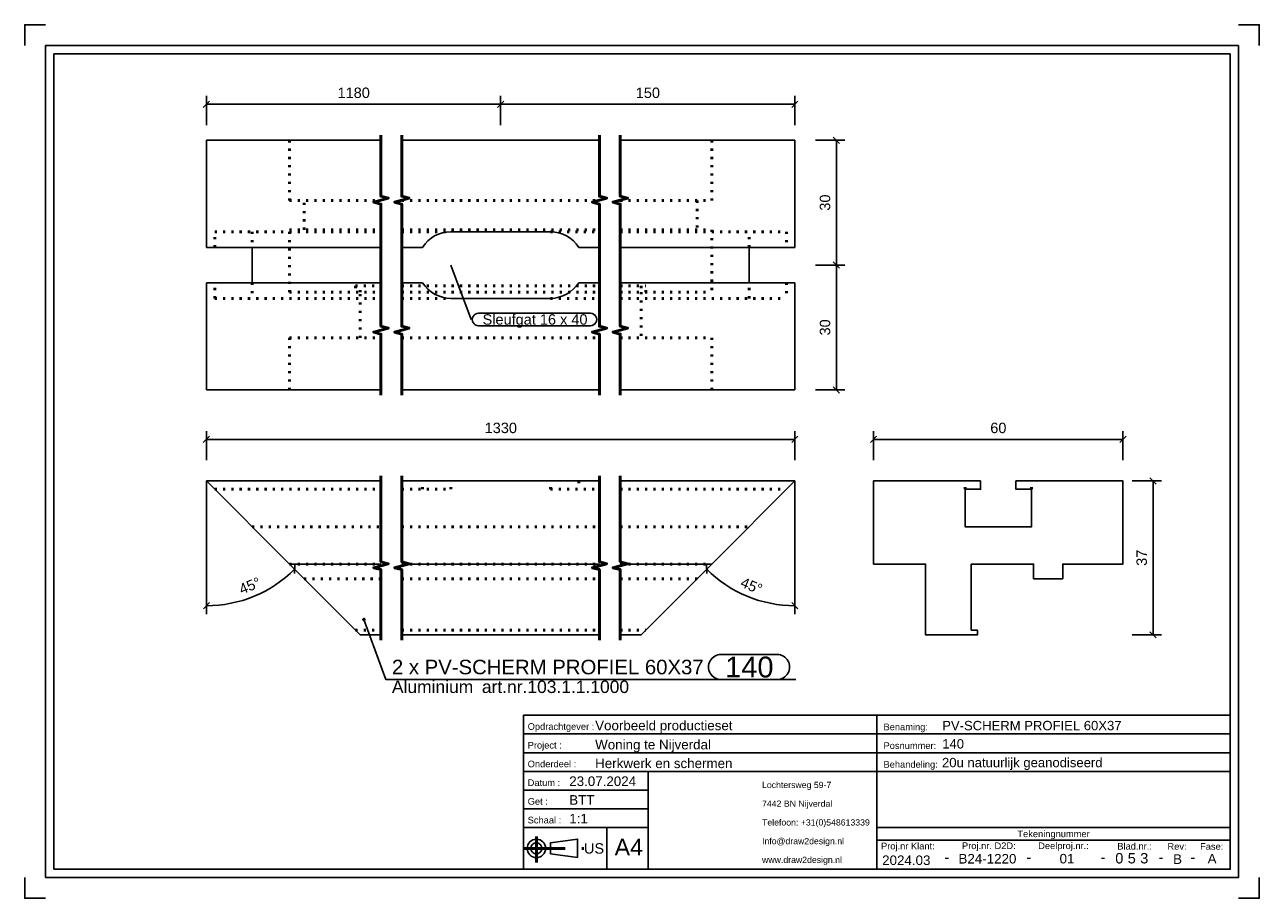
# Model space of a CAD drawing. Header units: millimetres. Extents: x 171 to 468, y -329 to -119.
import ezdxf
from ezdxf.enums import TextEntityAlignment as Align

# ---------------------------------------------------------------- set-up
doc = ezdxf.new("R2010")
doc.units = ezdxf.units.MM
doc.linetypes.add('DOT', pattern=[2, 0.5, -1.5])
doc.linetypes.add('STRICHPUNKT2', pattern=[18.5, 10, -4, 0.5, -4])
doc.layers.get('0').update_dxf_attribs({"linetype": 'CONTINUOUS'})
for name, color, linetype in [('DIM49', 4, 'CONTINUOUS'), ('TXT_ALL', 7, 'CONTINUOUS'), ('TXT_DIM49', 2, 'CONTINUOUS'), ('TXT_YELLOW', 2, 'CONTINUOUS')]:
    doc.layers.add(name, color=color, linetype=linetype)
doc.layers.add('LE_ALL', color=7, linetype='CONTINUOUS', lineweight=50)
doc.styles.add('ARIAL', font='arial.ttf')

# ---------------------------------------------------------------- blocks, each defined once
blk = doc.blocks.new('TFIELD_00005', base_point=(348.85, -319.94))
at = {"layer": 'TXT_YELLOW', "style": 'ARIAL'}
for s, p in [('Lochtersweg 59-7', (348.85, -301.94)), ('7442 BN Nijverdal', (348.85, -306.44)), ('Telefoon: +31(0)548613339', (348.85, -310.94)), ('Info@draw2design.nl', (348.85, -315.44)), ('www.draw2design.nl', (348.85, -319.94))]:
    blk.add_text(s, height=1.5, dxfattribs=at).set_placement(p, align=Align.MIDDLE_LEFT)
blk = doc.blocks.new('FLEX_00004', base_point=(361.66, -322.19))
blk.add_blockref('TFIELD_00005', (348.85, -319.94))
blk = doc.blocks.new('D2D_00003', base_point=(321.72, -320.33))
blk.add_blockref('FLEX_00004', (361.66, -322.19))
blk = doc.blocks.new('TFIELD_00007', base_point=(313.38, -316.88))
at = {"layer": 'TXT_YELLOW', "style": 'ARIAL'}
blk.add_text('A4', height=4, dxfattribs=at).set_placement((313.38, -316.88), align=Align.MIDDLE_LEFT)
blk = doc.blocks.new('FLEX_00006', base_point=(316.76, -316.88))
blk.add_blockref('TFIELD_00007', (313.38, -316.88))
blk = doc.blocks.new('TFIELD_00013', base_point=(306, -317.19))
at = {"layer": 'TXT_YELLOW', "style": 'ARIAL'}
blk.add_text('US', height=2.5, dxfattribs=at).set_placement((306, -317.19), align=Align.MIDDLE_LEFT)
blk = doc.blocks.new('FLEX_00012', base_point=(306, -317.19))
blk.add_blockref('TFIELD_00013', (306, -317.19))
blk = doc.blocks.new('US_00011', base_point=(295.91, -317.19))
blk.add_line((297.93, -318.52), (304.49, -319.41))
blk.add_lwpolyline([(297.93, -318.52), (297.93, -315.85), (304.49, -314.96), (304.49, -319.41)])
for radius in [2.22, 1.33]:
    blk.add_circle((294.57, -317.19), radius)
at = {"layer": 'LE_ALL', "color": 1, "linetype": 'STRICHPUNKT2'}
for p, q in [((294.57, -314.37), (294.57, -320.59)), ((291.47, -317.19), (306.34, -317.19))]:
    blk.add_line(p, q, dxfattribs=at)
blk.add_blockref('FLEX_00012', (306, -317.19))
blk = doc.blocks.new('SCHRIFE_00015', base_point=(302.47, -302.19))
for p, q in [((291.47, -285.19), (376.47, -285.19)), ((291.47, -285.19), (291.47, -322.19)), ((376.47, -285.19), (461.47, -285.19)), ((376.47, -322.19), (376.47, -285.19)), ((461.47, -285.19), (461.47, -322.19)), ((291.47, -289.69), (376.47, -289.69)), ((376.47, -289.69), (461.47, -289.69)), ((291.47, -294.19), (376.47, -294.19)), ((376.47, -294.19), (461.47, -294.19)), ((291.47, -298.69), (461.47, -298.69)), ((321.47, -298.69), (321.47, -322.19)), ((321.47, -303.19), (291.47, -303.19)), ((321.47, -307.69), (291.47, -307.69)), ((321.47, -312.19), (291.47, -312.19)), ((311.47, -312.19), (311.47, -322.19)), ((461.47, -312.19), (376.47, -312.19)), ((461.47, -315.19), (376.47, -315.19)), ((461.47, -322.19), (291.47, -322.19))]:
    blk.add_line(p, q)
at = {"layer": 'TXT_YELLOW', "style": 'ARIAL'}
for s, height, p in [('Voorbeeld productieset', 2.3, (308.7, -288.79)), ('PV-SCHERM PROFIEL 60X37', 2.25, (392.19, -288.79)), ('Woning te Nijverdal', 2.3, (308.7, -293.39)), ('140', 2.25, (392.19, -293.18)), ('Herkwerk en schermen', 2.3, (308.7, -297.89)), ('20u natuurlijk geanodiseerd', 2.25, (392.14, -297.68)), ('23.07.2024', 2.3, (302.47, -302.19)), ('BTT', 2.3, (302.47, -306.69)), ('1:1', 2.3, (302.47, -311.19))]:
    blk.add_text(s, height=height, dxfattribs=at).set_placement(p)
for s, height, p in [('2024.03', 2.3, (383.55, -321.19)), ('-', 2.5, (393.3, -320.53)), ('B24-1220', 2.3, (403.07, -320.83)), ('-', 2.5, (413.04, -320.53)), ('01', 2.3, (422.21, -320.81)), ('-', 2.5, (430.87, -320.53)), ('-', 2.5, (444.81, -320.53)), ('B', 2.3, (448.81, -320.92)), ('-', 2.5, (452.46, -320.53)), ('A', 2.3, (457.11, -320.82))]:
    blk.add_text(s, height=height, dxfattribs=at).set_placement(p, align=Align.CENTER)
blk = doc.blocks.new('TFIELD_00019', base_point=(439.82, -319.56))
at = {"layer": 'TXT_ALL', "style": 'ARIAL'}
blk.add_text('3', height=2.5, dxfattribs=at).set_placement((439.82, -319.56), align=Align.MIDDLE_LEFT)
blk = doc.blocks.new('3_00018')
blk.add_blockref('TFIELD_00019', (439.82, -319.56))
blk = doc.blocks.new('TELLER1_00017')
blk.add_blockref('3_00018', (0, 0))
blk = doc.blocks.new('TFIELD_00022', base_point=(436.82, -319.56))
at = {"layer": 'TXT_ALL', "style": 'ARIAL'}
blk.add_text('5', height=2.5, dxfattribs=at).set_placement((436.82, -319.56), align=Align.MIDDLE_LEFT)
blk = doc.blocks.new('5_00021')
blk.add_blockref('TFIELD_00022', (436.82, -319.56))
blk = doc.blocks.new('TELLER2_00020')
blk.add_blockref('5_00021', (0, 0))
blk = doc.blocks.new('TFIELD_00025', base_point=(433.82, -319.56))
at = {"layer": 'TXT_ALL', "style": 'ARIAL'}
blk.add_text('0', height=2.5, dxfattribs=at).set_placement((433.82, -319.56), align=Align.MIDDLE_LEFT)
blk = doc.blocks.new('0_00024')
blk.add_blockref('TFIELD_00025', (433.82, -319.56))
blk = doc.blocks.new('TELLER3_00023')
blk.add_blockref('0_00024', (0, 0))
blk = doc.blocks.new('NL_00026', base_point=(292.47, -288.69))
at = {"layer": 'TXT_ALL', "color": 1, "style": 'ARIAL'}
blk.add_text('Tekeningnummer', height=1.6, dxfattribs=at).set_placement((418.97, -313.69), align=Align.MIDDLE_CENTER)
at = {"layer": 'TXT_YELLOW', "style": 'ARIAL'}
for s, p in [('Opdrachtgever :', (292.47, -288.69)), ('Benaming:', (378.07, -288.79)), ('Project :', (292.47, -293.19)), ('Posnummer:', (378.07, -293.29)), ('Onderdeel :', (292.47, -297.69)), ('Behandeling:', (378.07, -297.79)), ('Datum :', (292.47, -302.19)), ('Get :', (292.47, -306.69)), ('Schaal :', (292.47, -311.19)), ('Proj.nr Klant:', (377.47, -317.43)), ('Proj.nr. D2D:', (396.95, -317.36)), ('Deelproj.nr.:', (415.28, -317.36)), ('Blad.nr.:', (434.31, -317.47)), ('Rev:', (446.38, -317.52)), ('Fase:', (454.22, -317.52))]:
    blk.add_text(s, height=1.6, dxfattribs=at).set_placement(p)
blk = doc.blocks.new('SCHRIFE_00014')
for name, p in [('SCHRIFE_00015', (302.47, -302.19)), ('NL_00026', (292.47, -288.69)), ('TELLER3_00023', (0, 0)), ('TELLER2_00020', (0, 0)), ('TELLER1_00017', (0, 0))]:
    blk.add_blockref(name, p)
blk = doc.blocks.new('DINA4Q_00002', base_point=(461.47, -126.19))
for p, q in [((463.47, -124.19), (463.47, -324.19)), ((178.47, -322.19), (178.47, -126.19)), ((178.47, -126.19), (461.47, -126.19)), ((176.47, -324.19), (463.47, -324.19))]:
    blk.add_line(p, q)
for points in [[(171.47, -124.19), (171.47, -119.19), (176.47, -119.19)], [(463.47, -119.19), (468.47, -119.19), (468.47, -124.19)], [(176.47, -324.19), (176.47, -124.19), (463.47, -124.19)], [(461.47, -126.19), (461.47, -322.19), (178.47, -322.19)], [(171.47, -324.19), (171.47, -329.19), (176.47, -329.19)], [(463.47, -329.19), (468.47, -329.19), (468.47, -324.19)]]:
    blk.add_lwpolyline(points)
for name, p in [('SCHRIFE_00014', (0, 0)), ('D2D_00003', (321.72, -320.33)), ('US_00011', (295.91, -317.19)), ('FLEX_00006', (316.76, -316.88))]:
    blk.add_blockref(name, p)
blk = doc.blocks.new('_ZBL0054_00001')
blk.add_blockref('DINA4Q_00002', (461.47, -126.19))
blk = doc.blocks.new('_D1', base_point=(246.73, -136.8))
at = {"layer": 'DIM49', "color": 1}
for p, q in [((215.18, -143.3), (215.18, -136.3)), ((285.96, -143.3), (285.96, -136.3)), ((215.93, -137.55), (214.43, -139.05)), ((215.18, -138.3), (285.96, -138.3)), ((285.21, -139.05), (286.71, -137.55))]:
    blk.add_line(p, q, dxfattribs=at)
at = {"layer": 'TXT_DIM49', "style": 'ARIAL'}
blk.add_text('1180', height=2.5, dxfattribs=at).set_placement((246.73, -136.8))
blk = doc.blocks.new('_D2', base_point=(318.47, -136.8))
at = {"layer": 'DIM49', "color": 1}
for p, q in [((285.96, -143.3), (285.96, -136.3)), ((356.74, -143.3), (356.74, -136.3)), ((286.71, -137.55), (285.21, -139.05)), ((285.96, -138.3), (356.74, -138.3)), ((355.99, -139.05), (357.49, -137.55))]:
    blk.add_line(p, q, dxfattribs=at)
at = {"layer": 'TXT_DIM49', "style": 'ARIAL'}
blk.add_text('150', height=2.5, dxfattribs=at).set_placement((318.47, -136.8))
blk = doc.blocks.new('SHAPE_00052', base_point=(273.96, -176.97))
at = {"layer": 'DIM49', "color": 3}
for p, q in [((273.96, -176.97), (278.87, -190.04)), ((280.62, -188.54), (307.57, -188.54)), ((307.57, -191.54), (280.62, -191.54))]:
    blk.add_line(p, q, dxfattribs=at)
for centre, start_param, end_param in [((280.62, -190.04), 1.570796, 4.712389), ((307.57, -190.04), 4.712389, 7.853982)]:
    blk.add_ellipse(centre, major_axis=(1.5, 0), ratio=1, start_param=start_param, end_param=end_param, dxfattribs=at)
at = {"layer": 'TXT_DIM49', "style": 'ARIAL'}
blk.add_text('Sleufgat 16 x 40', height=2.5, dxfattribs=at).set_placement((281.62, -190.04), align=Align.MIDDLE_LEFT)
blk = doc.blocks.new('_D3', base_point=(365.24, -193.89))
at = {"layer": 'DIM49', "color": 1}
for p, q in [((361.74, -176.97), (368.74, -176.97)), ((367.49, -177.72), (365.99, -176.22)), ((366.74, -206.97), (366.74, -176.97)), ((361.74, -206.97), (368.74, -206.97)), ((365.99, -206.22), (367.49, -207.72))]:
    blk.add_line(p, q, dxfattribs=at)
at = {"layer": 'TXT_DIM49', "style": 'ARIAL'}
blk.add_text('30', height=2.5, rotation=90.0002, dxfattribs=at).set_placement((365.24, -193.89))
blk = doc.blocks.new('_D4', base_point=(365.24, -163.89))
at = {"layer": 'DIM49', "color": 1}
for p, q in [((361.74, -146.97), (368.74, -146.97)), ((367.49, -147.72), (365.99, -146.22)), ((366.74, -176.97), (366.74, -146.97)), ((361.74, -176.97), (368.74, -176.97)), ((365.99, -176.22), (367.49, -177.72))]:
    blk.add_line(p, q, dxfattribs=at)
at = {"layer": 'TXT_DIM49', "style": 'ARIAL'}
blk.add_text('30', height=2.5, rotation=90.0002, dxfattribs=at).set_placement((365.24, -163.89))
blk = doc.blocks.new('PV-SCHERM PROFIEL 60X37_00032', base_point=(354.74, -181.22))
for p, q in [((215.18, -146.97), (257.18, -146.97)), ((215.18, -146.97), (215.18, -172.72)), ((262.18, -146.97), (309.74, -146.97)), ((314.74, -146.97), (356.74, -146.97)), ((356.74, -172.72), (356.74, -146.97)), ((215.18, -172.72), (257.18, -172.72)), ((226.18, -172.72), (226.18, -181.22)), ((262.18, -172.72), (267.18, -172.72)), ((304.74, -172.72), (309.74, -172.72)), ((314.74, -172.72), (356.74, -172.72)), ((345.74, -181.22), (345.74, -172.72)), ((215.18, -181.22), (257.18, -181.22)), ((215.18, -181.22), (215.18, -206.97)), ((262.18, -181.22), (267.18, -181.22)), ((304.74, -181.22), (309.74, -181.22)), ((314.74, -181.22), (356.74, -181.22)), ((356.74, -206.97), (356.74, -181.22)), ((297.96, -184.97), (273.96, -184.97)), ((215.18, -206.97), (257.18, -206.97)), ((262.18, -206.97), (309.74, -206.97)), ((314.74, -206.97), (356.74, -206.97))]:
    blk.add_line(p, q)
blk.add_lwpolyline([(267.18, -172.72, -0.258199), (273.96, -168.97), (297.96, -168.97, -0.258199), (304.74, -172.72)], format="xyb")
for centre, start, end in [((273.96, -176.97), -147.91, -90), ((297.96, -176.97), -90, -32.09)]:
    blk.add_arc(centre, 8, start, end)
at = {"layer": 'LE_ALL', "color": 3, "linetype": 'DOT'}
for p, q in [((235.18, -161.47), (235.18, -146.97)), ((336.74, -146.97), (336.74, -161.47)), ((235.18, -161.47), (257.18, -161.47)), ((238.69, -168.47), (238.69, -161.47)), ((262.18, -161.47), (309.74, -161.47)), ((314.74, -161.47), (336.74, -161.47)), ((333.23, -161.47), (333.23, -168.47)), ((217.18, -172.72), (217.18, -168.97)), ((217.18, -168.97), (257.18, -168.97)), ((235.18, -183.48), (235.18, -168.47)), ((235.18, -168.47), (257.18, -168.47)), ((262.18, -168.47), (309.74, -168.47)), ((262.18, -168.97), (273.96, -168.97)), ((297.96, -168.97), (309.74, -168.97)), ((314.74, -168.47), (336.74, -168.47)), ((314.74, -168.97), (354.74, -168.97)), ((336.74, -168.47), (336.74, -183.48)), ((345.74, -172.72), (345.74, -168.97)), ((354.74, -168.97), (354.74, -172.72)), ((217.18, -184.97), (217.18, -181.22)), ((226.18, -181.22), (226.18, -184.97)), ((235.18, -183.48), (257.18, -183.48)), ((251.04, -181.98), (257.18, -181.98)), ((251.04, -181.98), (251.04, -183.48)), ((252.18, -183.48), (252.18, -181.98)), ((252.18, -194.47), (252.18, -183.48)), ((262.18, -181.98), (309.74, -181.98)), ((262.18, -183.48), (309.74, -183.48)), ((314.74, -181.98), (320.88, -181.98)), ((314.74, -183.48), (336.74, -183.48)), ((319.74, -181.98), (319.74, -183.48)), ((319.74, -183.48), (319.74, -194.47)), ((320.88, -183.48), (320.88, -181.98)), ((354.74, -181.22), (354.74, -184.97)), ((217.18, -184.97), (257.18, -184.97)), ((262.18, -184.97), (273.96, -184.97)), ((297.96, -184.97), (309.74, -184.97)), ((314.74, -184.97), (354.74, -184.97)), ((235.18, -206.97), (235.18, -194.47)), ((235.18, -194.47), (257.18, -194.47)), ((262.18, -194.47), (309.74, -194.47)), ((314.74, -194.47), (336.74, -194.47)), ((336.74, -194.47), (336.74, -206.97))]:
    blk.add_line(p, q, dxfattribs=at)
for points in [[(226.18, -168.97), (226.18, -172.72)], [(345.74, -184.97), (345.74, -181.22)]]:
    blk.add_lwpolyline(points, dxfattribs=at)
for name, p in [('_D1', (246.73, -136.8)), ('_D2', (318.47, -136.8)), ('_D4', (365.24, -163.89)), ('SHAPE_00052', (273.96, -176.97)), ('_D3', (365.24, -193.89))]:
    blk.add_blockref(name, p)
blk = doc.blocks.new('PV-SCHERM PROFIEL 60X37_00031')
blk.add_blockref('PV-SCHERM PROFIEL 60X37_00032', (354.74, -181.22))
blk = doc.blocks.new('Profielen_00030')
blk.add_blockref('PV-SCHERM PROFIEL 60X37_00031', (0, 0))
blk = doc.blocks.new('Privacyscherm 60-37_00029')
blk.add_blockref('Profielen_00030', (0, 0))
blk = doc.blocks.new('_A3D0141_00028')
blk.add_blockref('Privacyscherm 60-37_00029', (0, 0))
blk = doc.blocks.new('_SHORTEN_00033', base_point=(309.74, -208.22))
at = {"layer": 'LE_ALL', "color": 4}
for points in [[(257.18, -208.22), (257.18, -193.54), (255.43, -193.07), (258.93, -192.13), (257.18, -191.66), (257.18, -162.29), (255.43, -161.82), (258.93, -160.88), (257.18, -160.41), (257.18, -145.72)], [(262.18, -208.22), (262.18, -193.54), (260.43, -193.07), (263.93, -192.13), (262.18, -191.66), (262.18, -162.29), (260.43, -161.82), (263.93, -160.88), (262.18, -160.41), (262.18, -145.72)], [(309.74, -208.22), (309.74, -193.54), (307.99, -193.07), (311.49, -192.13), (309.74, -191.66), (309.74, -162.29), (307.99, -161.82), (311.49, -160.88), (309.74, -160.41), (309.74, -145.72)], [(314.74, -208.22), (314.74, -193.54), (312.99, -193.07), (316.49, -192.13), (314.74, -191.66), (314.74, -162.29), (312.99, -161.82), (316.49, -160.88), (314.74, -160.41), (314.74, -145.72)]]:
    blk.add_lwpolyline(points, dxfattribs=at)
blk = doc.blocks.new('_ANS0141_00027')
for name, p in [('_A3D0141_00028', (0, 0)), ('_SHORTEN_00033', (309.74, -208.22))]:
    blk.add_blockref(name, p)
blk = doc.blocks.new('_D5', base_point=(343.42, -254.2))
at = {"layer": 'DIM49', "color": 1}
for p, q in [((356.74, -228.86), (356.74, -260.86)), ((336.74, -248.86), (334.11, -251.49)), ((335.55, -251.14), (335.5, -249.02)), ((356, -258.1), (357.47, -259.63))]:
    blk.add_line(p, q, dxfattribs=at)
blk.add_ellipse((356.74, -228.86), major_axis=(30, 0), ratio=1, start_param=3.926991, end_param=4.712389, dxfattribs=at)
at = {"layer": 'TXT_DIM49', "style": 'ARIAL'}
for s, p in [('45', (343.42, -254.2)), ('°', (346.97, -255.66))]:
    blk.add_text(s, height=2.5, rotation=337.4999, dxfattribs=at).set_placement(p)
blk = doc.blocks.new('_D6', base_point=(223.68, -256.19))
at = {"layer": 'DIM49', "color": 1}
for p, q in [((215.18, -228.86), (215.18, -260.86)), ((235.18, -248.86), (237.81, -251.49)), ((236.38, -251.14), (236.42, -249.02)), ((215.92, -258.1), (214.45, -259.63))]:
    blk.add_line(p, q, dxfattribs=at)
blk.add_ellipse((215.18, -228.86), major_axis=(0, -30), ratio=1, start_param=0.000001, end_param=0.785399, dxfattribs=at)
at = {"layer": 'TXT_DIM49', "style": 'ARIAL'}
for s, p in [('°', (227.23, -254.72)), ('45', (223.68, -256.19))]:
    blk.add_text(s, height=2.5, rotation=22.5001, dxfattribs=at).set_placement(p)
blk = doc.blocks.new('_D7', base_point=(282.12, -217.36))
at = {"layer": 'DIM49', "color": 1}
for p, q in [((215.93, -218.11), (214.43, -219.61)), ((215.18, -223.86), (215.18, -216.86)), ((215.18, -218.86), (356.74, -218.86)), ((355.99, -219.61), (357.49, -218.11)), ((356.74, -223.86), (356.74, -216.86))]:
    blk.add_line(p, q, dxfattribs=at)
at = {"layer": 'TXT_DIM49', "style": 'ARIAL'}
blk.add_text('1330', height=2.5, dxfattribs=at).set_placement((282.12, -217.36))
blk = doc.blocks.new('SHAPE_00060', base_point=(253.07, -262.19))
at = {"layer": 'DIM49', "color": 3}
for p, q in [((252.81, -262.15), (253.33, -262.15)), ((252.87, -262.35), (253.28, -262.35)), ((253.19, -261.95), (252.96, -261.95)), ((253.07, -262.19), (258.31, -276.59)), ((338.96, -270.59), (352.48, -270.59)), ((258.31, -276.59), (356.98, -276.59)), ((352.48, -276.59), (338.96, -276.59))]:
    blk.add_line(p, q, dxfattribs=at)
blk.add_lwpolyline([(252.92, -261.97), (252.87, -262.02), (252.83, -262.07), (252.81, -262.14), (252.81, -262.21), (252.82, -262.28), (252.86, -262.34), (252.9, -262.39), (252.96, -262.42), (253.03, -262.44), (253.1, -262.45), (253.16, -262.43), (253.22, -262.4), (253.27, -262.35), (253.31, -262.3), (253.33, -262.23), (253.33, -262.16), (253.32, -262.1), (253.29, -262.03), (253.24, -261.98), (253.18, -261.95), (253.12, -261.93), (253.05, -261.92), (252.98, -261.94)], close=True, dxfattribs=at)
for centre, start_param, end_param in [((338.96, -273.59), 1.570796, 4.712389), ((352.48, -273.59), 4.712389, 7.853982)]:
    blk.add_ellipse(centre, major_axis=(3, 0), ratio=1, start_param=start_param, end_param=end_param, dxfattribs=at)
at = {"layer": 'TXT_DIM49', "style": 'ARIAL'}
for s, height, p in [('2 x PV-SCHERM PROFIEL 60X37', 3.5, (259.81, -273.59)), ('140', 5, (339.96, -273.59)), ('Aluminium', 3, (259.81, -278.34)), ('art.nr.103.1.1.1000', 3, (281.45, -278.34))]:
    blk.add_text(s, height=height, dxfattribs=at).set_placement(p, align=Align.MIDDLE_LEFT)
blk = doc.blocks.new('PV-SCHERM PROFIEL 60X37_00039', base_point=(314.74, -230.86))
for p, q in [((215.18, -228.86), (257.18, -228.86)), ((215.18, -228.86), (235.18, -248.86)), ((262.18, -228.86), (309.74, -228.86)), ((314.74, -228.86), (356.74, -228.86)), ((336.74, -248.86), (356.74, -228.86)), ((235.18, -248.86), (252.18, -265.86)), ((235.18, -248.86), (257.18, -248.86)), ((262.18, -248.86), (309.74, -248.86)), ((314.74, -248.86), (336.74, -248.86)), ((319.74, -265.86), (336.74, -248.86)), ((252.18, -265.86), (257.18, -265.86)), ((262.18, -265.86), (309.74, -265.86)), ((314.74, -265.86), (319.74, -265.86))]:
    blk.add_line(p, q)
at = {"layer": 'LE_ALL', "color": 3, "linetype": 'DOT'}
for p, q in [((217.18, -230.86), (257.18, -230.86)), ((262.18, -230.86), (273.96, -230.86)), ((267.18, -230.86), (267.18, -228.86)), ((273.96, -230.86), (273.96, -228.86)), ((297.96, -230.86), (297.96, -228.86)), ((297.96, -230.86), (309.74, -230.86)), ((304.74, -228.86), (304.74, -230.86)), ((314.74, -230.86), (354.74, -230.86)), ((226.18, -239.86), (257.18, -239.86)), ((262.18, -239.86), (309.74, -239.86)), ((314.74, -239.86), (345.74, -239.86)), ((235.18, -248.86), (257.18, -248.86)), ((262.18, -248.86), (309.74, -248.86)), ((314.74, -248.86), (336.74, -248.86)), ((238.69, -252.37), (257.18, -252.37)), ((262.18, -252.37), (309.74, -252.37)), ((314.74, -252.37), (333.23, -252.37)), ((251.04, -264.73), (257.18, -264.73)), ((262.18, -264.73), (309.74, -264.73)), ((314.74, -264.73), (320.88, -264.73))]:
    blk.add_line(p, q, dxfattribs=at)
for name, p in [('_D7', (282.12, -217.36)), ('_D6', (223.68, -256.19)), ('_D5', (343.42, -254.2)), ('SHAPE_00060', (253.07, -262.19))]:
    blk.add_blockref(name, p)
blk = doc.blocks.new('PV-SCHERM PROFIEL 60X37_00038')
blk.add_blockref('PV-SCHERM PROFIEL 60X37_00039', (314.74, -230.86))
blk = doc.blocks.new('Profielen_00037')
blk.add_blockref('PV-SCHERM PROFIEL 60X37_00038', (0, 0))
blk = doc.blocks.new('Privacyscherm 60-37_00036')
blk.add_blockref('Profielen_00037', (0, 0))
blk = doc.blocks.new('_A3D0142_00035')
blk.add_blockref('Privacyscherm 60-37_00036', (0, 0))
blk = doc.blocks.new('_SHORTEN_00040', base_point=(309.74, -267.11))
at = {"layer": 'LE_ALL', "color": 4}
for points in [[(257.18, -267.11), (257.18, -250.18), (255.43, -249.71), (258.93, -248.77), (257.18, -248.3), (257.18, -227.61)], [(262.18, -267.11), (262.18, -250.18), (260.43, -249.71), (263.93, -248.77), (262.18, -248.3), (262.18, -227.61)], [(309.74, -267.11), (309.74, -250.18), (307.99, -249.71), (311.49, -248.77), (309.74, -248.3), (309.74, -227.61)], [(314.74, -267.11), (314.74, -250.18), (312.99, -249.71), (316.49, -248.77), (314.74, -248.3), (314.74, -227.61)]]:
    blk.add_lwpolyline(points, dxfattribs=at)
blk = doc.blocks.new('_ANS0142_00034')
for name, p in [('_A3D0142_00035', (0, 0)), ('_SHORTEN_00040', (309.74, -267.11))]:
    blk.add_blockref(name, p)
blk = doc.blocks.new('_D8', base_point=(403.75, -217.36))
at = {"layer": 'DIM49', "color": 1}
for p, q in [((376.42, -218.11), (374.92, -219.61)), ((375.67, -223.86), (375.67, -216.86)), ((435.67, -218.86), (375.67, -218.86)), ((434.92, -219.61), (436.42, -218.11)), ((435.67, -223.86), (435.67, -216.86))]:
    blk.add_line(p, q, dxfattribs=at)
at = {"layer": 'TXT_DIM49', "style": 'ARIAL'}
blk.add_text('60', height=2.5, dxfattribs=at).set_placement((403.75, -217.36))
blk = doc.blocks.new('_D9', base_point=(441.42, -249.28))
at = {"layer": 'DIM49', "color": 1}
for p, q in [((443.67, -229.61), (442.17, -228.11)), ((437.92, -228.86), (444.92, -228.86)), ((442.92, -265.86), (442.92, -228.86)), ((437.92, -265.86), (444.92, -265.86)), ((442.17, -265.11), (443.67, -266.61))]:
    blk.add_line(p, q, dxfattribs=at)
at = {"layer": 'TXT_DIM49', "style": 'ARIAL'}
blk.add_text('37', height=2.5, rotation=90.0002, dxfattribs=at).set_placement((441.42, -249.28))
blk = doc.blocks.new('PV-SCHERM PROFIEL 60X37_00046', base_point=(397.67, -230.86))
blk.add_lwpolyline([(401.42, -228.86), (401.42, -230.86), (397.67, -230.86), (397.67, -239.86), (413.67, -239.86), (413.67, -230.86), (409.92, -230.86), (409.92, -228.86), (435.67, -228.86), (435.67, -248.86), (421.17, -248.86), (421.17, -252.37), (414.17, -252.37), (414.17, -248.86), (399.16, -248.86), (399.16, -264.73), (400.66, -264.73), (400.66, -265.86), (399.16, -265.86), (388.17, -265.86), (388.17, -248.86), (375.67, -248.86), (375.67, -228.86)], close=True)
at = {"layer": 'LE_ALL', "color": 3, "linetype": 'DOT'}
for p, q in [((397.67, -230.86), (397.67, -228.86)), ((413.67, -230.86), (413.67, -228.86))]:
    blk.add_line(p, q, dxfattribs=at)
for name, p in [('_D8', (403.75, -217.36)), ('_D9', (441.42, -249.28))]:
    blk.add_blockref(name, p)
blk = doc.blocks.new('PV-SCHERM PROFIEL 60X37_00045')
blk.add_blockref('PV-SCHERM PROFIEL 60X37_00046', (397.67, -230.86))
blk = doc.blocks.new('Profielen_00044')
blk.add_blockref('PV-SCHERM PROFIEL 60X37_00045', (0, 0))
blk = doc.blocks.new('Privacyscherm 60-37_00043')
blk.add_blockref('Profielen_00044', (0, 0))
blk = doc.blocks.new('_A3D0143_00042')
blk.add_blockref('Privacyscherm 60-37_00043', (0, 0))
blk = doc.blocks.new('_ANS0143_00041')
blk.add_blockref('_A3D0143_00042', (0, 0))

msp = doc.modelspace()

# ---------------------------------------------------------------- block references
for name in ['_ZBL0054_00001', '_ANS0141_00027', '_ANS0142_00034', '_ANS0143_00041']:
    msp.add_blockref(name, (0, 0))

doc.saveas('drawing.dxf')
